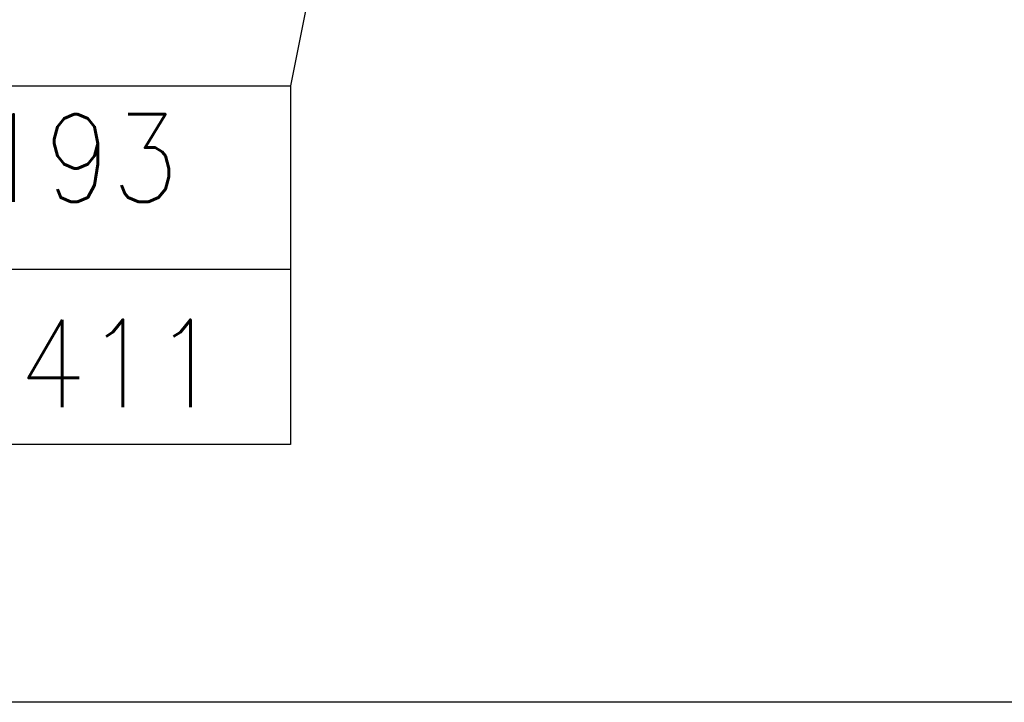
# Model space of a CAD drawing. Header units: inches. Extents: x -204116 to 930598, y -391373 to 256461.
# Tile 49 of 95: x -3326 to 7929, y 24836 to 32643. Entities that reach past the tile are written whole.
import ezdxf
from ezdxf.enums import TextEntityAlignment as Align

# ---------------------------------------------------------------- set-up
doc = ezdxf.new("R2010")
doc.units = ezdxf.units.IN
doc.header["$LTSCALE"] = 10
doc.header["$MEASUREMENT"] = 0
doc.layers.add('TEXT', color=3, linetype='Continuous', lineweight=25)
doc.styles.add('MIC', font='romans.shx', dxfattribs={"width": 0.8})
doc.styles.add('S3', font='romans.shx', dxfattribs={"width": 0.8})
doc.dimstyles.new('1_75', dxfattribs={"dimscale": 75, "dimtxt": 2.5, "dimasz": 2.5, "dimexe": 1, "dimexo": 2, "dimgap": 1, "dimtad": 1, "dimtoh": 1, "dimdec": 0, "dimzin": 9, "dimdsep": 46, "dimtxsty": 'MIC', "dimcen": 2.5, "dimclrd": 1, "dimclre": 1, "dimclrt": 256, "dimadec": 0, "dimazin": 0, "dimtfac": 1, "dimtdec": 0, "dimtmove": 2, "dimatfit": 3, "dimfxl": 1, "dimlwd": -1, "dimlwe": -1, "dimarcsym": 0})

msp = doc.modelspace()

# ---------------------------------------------------------------- linework, layer by layer
at = {"color": 0}
msp.add_line((-9216.7, 29791.4, 72295144.1), (-231.3, 29791.4, 72295144.1), dxfattribs=at)
msp.add_lwpolyline([(-204115.6, 50727.7), (15569.3, 50727.7), (15569.3, 24836.1), (-204115.6, 24836.1)], close=True)
at = {"color": 0, "elevation": 72295144.1}
msp.add_lwpolyline([(-9216.7, 31885.1), (-231.3, 31885.1), (-231.3, 27783.8), (-9216.7, 27783.8)], close=True, dxfattribs=at)

# ---------------------------------------------------------------- texts
at = {"layer": 'TEXT', "style": 'S3', "width": 0.9}
for s, p in [('E 54.0193', (-4688, 31060.4, 72295144.1)), ('N 515.8411', (-4652, 28711.9, 72295144.1))]:
    msp.add_text(s, height=1000, rotation=360, dxfattribs=at).set_placement(p, align=Align.MIDDLE_CENTER)

# ---------------------------------------------------------------- leaders
msp.add_leader([(1022.3, 38114.8, -4480165), (-231.3, 31885.1, -4480165)], dimstyle='1_75', override={"dimgap": 1, "dimtad": 0})

doc.saveas('drawing.dxf')
